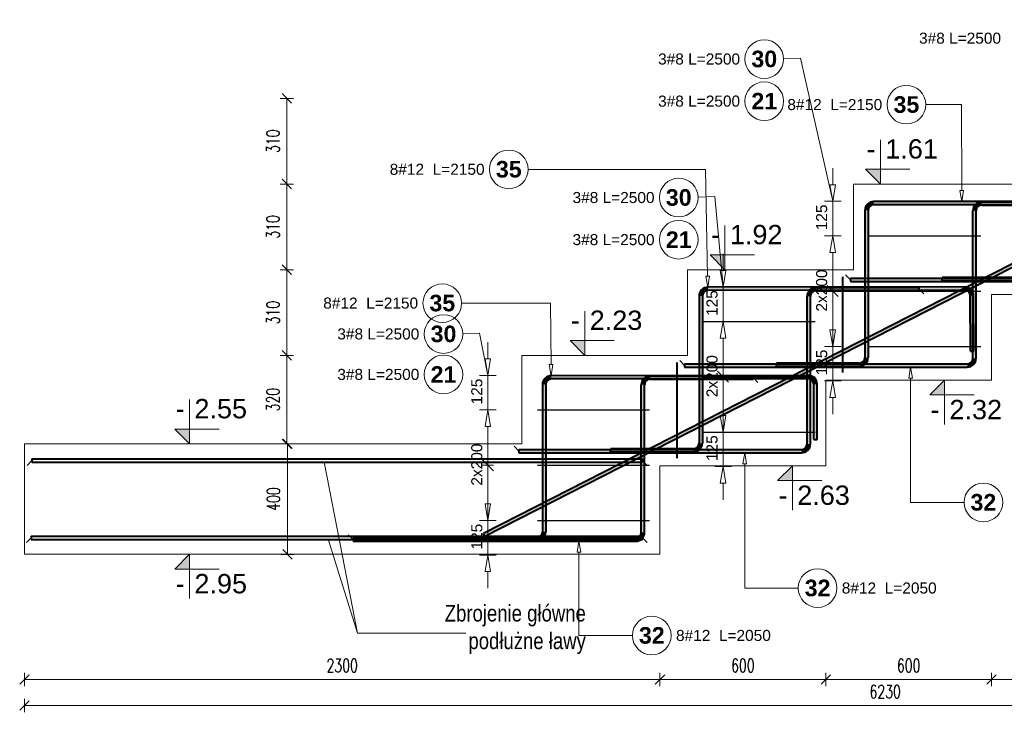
# Model space of a CAD drawing. Extents: x 40861 to 114399, y -71497 to -5875.
# Tile 24 of 45: x 85394 to 88957, y -31539 to -29033. Entities that reach past the tile are written whole.
import ezdxf
from ezdxf.enums import TextEntityAlignment as Align

# ---------------------------------------------------------------- set-up
doc = ezdxf.new("R2010")
doc.units = 0
doc.header["$LTSCALE"] = 10
doc.header["$MEASUREMENT"] = 0
for name, color, linetype, lineweight in [('P-Opis', 1, 'Continuous', 18), ('P-Opis fundamenty', 193, 'Continuous', 9), ('P-Wymiar', 254, 'Continuous', 9)]:
    doc.layers.add(name, color=color, linetype=linetype, lineweight=lineweight)
for name, color, linetype in [('RCAD_kształt pręta', 7, 'Continuous'), ('RCAD_opis kształtu pręta', 7, 'Continuous'), ('RCAD_opis rozkładu', 7, 'Continuous'), ('RCAD_rozkład pręta', 7, 'Continuous'), ('RCAD_symbole graficzne', 7, 'Continuous')]:
    doc.layers.add(name, color=color, linetype=linetype)
doc.styles.add('_Fd Opis', font='arial.ttf', dxfattribs={"width": 0.8})
doc.styles.add('ROMANS', font='romans.shx', dxfattribs={"width": 0.7})
doc.styles.add('style1', font='arial.ttf')
doc.styles.add('style3', font='arialbd.ttf')
doc.dimstyles.new('A25', dxfattribs={"dimscale": 27, "dimtxt": 1.75, "dimasz": 0.05, "dimexe": 0, "dimexo": 0, "dimgap": 1, "dimtad": 1, "dimdec": 4, "dimrnd": 1, "dimdsep": 46, "dimtxsty": 'ROMANS', "dimblk": '[[[[[[[[', "dimcen": 2, "dimdle": 2, "dimse1": 1, "dimse2": 1, "dimclrd": 256, "dimclrt": 1, "dimadec": 0, "dimazin": 0, "dimtfac": 1, "dimtdec": 4, "dimtix": 1, "dimtmove": 2, "dimatfit": 3, "dimldrblk": '[[[[[[[[', "dimfxl": 0, "dimtvp": 0.6, "dimtolj": 1, "dimlwd": -1, "dimarcsym": 0})

# ---------------------------------------------------------------- blocks, each defined once
blk = doc.blocks.new('[[[[[[[[')
at = {"layer": 'P-Wymiar'}
for p, q in [((-12.7, -12.7), (12.7, 12.7)), ((0, 0), (-4.6, 0)), ((0, 18), (0, -18))]:
    blk.add_line(p, q, dxfattribs=at)
blk = doc.blocks.new('*D588')
at = {"layer": 'Defpoints', "color": 0}
for p in [(88310.7, -30647.2), (87710.7, -30967.2), (88310.7, -31420)]:
    blk.add_point(p, dxfattribs=at)
at = {"layer": 'P-Wymiar', "transparency": 16777216}
blk.add_line((87712.1, -31420), (88309.4, -31420), dxfattribs=at)
at = {"layer": 'P-Wymiar', "transparency": 16777216, "xscale": 1.35, "yscale": 1.35, "zscale": 1.35, "rotation": 180}
blk.add_blockref('[[[[[[[[', (87710.7, -31420), dxfattribs=at)
at = {"layer": 'P-Wymiar', "transparency": 16777216, "xscale": 1.35, "yscale": 1.35, "zscale": 1.35}
blk.add_blockref('[[[[[[[[', (88310.7, -31420), dxfattribs=at)
at = {"layer": 'P-Wymiar', "color": 1, "transparency": 16777216, "insert": (88010.7, -31369.4), "char_height": 47.25, "attachment_point": 5, "style": 'ROMANS'}
blk.add_mtext('\\A1;600', dxfattribs=at)
blk = doc.blocks.new('*D589')
at = {"layer": 'Defpoints', "color": 0}
for p in [(88910.7, -30337.2), (88310.7, -30647.2), (88910.7, -31420)]:
    blk.add_point(p, dxfattribs=at)
at = {"layer": 'P-Wymiar', "transparency": 16777216}
blk.add_line((88312.1, -31420), (88909.4, -31420), dxfattribs=at)
at = {"layer": 'P-Wymiar', "transparency": 16777216, "xscale": 1.35, "yscale": 1.35, "zscale": 1.35, "rotation": 180}
blk.add_blockref('[[[[[[[[', (88310.7, -31420), dxfattribs=at)
at = {"layer": 'P-Wymiar', "transparency": 16777216, "xscale": 1.35, "yscale": 1.35, "zscale": 1.35}
blk.add_blockref('[[[[[[[[', (88910.7, -31420), dxfattribs=at)
at = {"layer": 'P-Wymiar', "color": 1, "transparency": 16777216, "insert": (88610.7, -31369.4), "char_height": 47.25, "attachment_point": 5, "style": 'ROMANS'}
blk.add_mtext('\\A1;600', dxfattribs=at)
blk = doc.blocks.new('*D590')
at = {"layer": 'Defpoints', "color": 0}
for p in [(89510.7, -30027.2), (88910.7, -30337.2), (89510.7, -31420)]:
    blk.add_point(p, dxfattribs=at)
at = {"layer": 'P-Wymiar', "transparency": 16777216}
blk.add_line((88912.1, -31420), (89509.4, -31420), dxfattribs=at)
at = {"layer": 'P-Wymiar', "transparency": 16777216, "xscale": 1.35, "yscale": 1.35, "zscale": 1.35, "rotation": 180}
blk.add_blockref('[[[[[[[[', (88910.7, -31420), dxfattribs=at)
at = {"layer": 'P-Wymiar', "transparency": 16777216, "xscale": 1.35, "yscale": 1.35, "zscale": 1.35}
blk.add_blockref('[[[[[[[[', (89510.7, -31420), dxfattribs=at)
at = {"layer": 'P-Wymiar', "color": 1, "transparency": 16777216, "insert": (89210.7, -31369.4), "char_height": 47.25, "attachment_point": 5, "style": 'ROMANS'}
blk.add_mtext('\\A1;600', dxfattribs=at)
blk = doc.blocks.new('*D594')
at = {"layer": 'Defpoints', "color": 0}
for p in [(85410.7, -30967.2), (87710.7, -30967.2), (85410.7, -31420)]:
    blk.add_point(p, dxfattribs=at)
at = {"layer": 'P-Wymiar', "transparency": 16777216}
blk.add_line((87709.4, -31420), (85412.1, -31420), dxfattribs=at)
at = {"layer": 'P-Wymiar', "transparency": 16777216, "xscale": 1.35, "yscale": 1.35, "zscale": 1.35, "rotation": 180}
blk.add_blockref('[[[[[[[[', (85410.7, -31420), dxfattribs=at)
at = {"layer": 'P-Wymiar', "transparency": 16777216, "xscale": 1.35, "yscale": 1.35, "zscale": 1.35}
blk.add_blockref('[[[[[[[[', (87710.7, -31420), dxfattribs=at)
at = {"layer": 'P-Wymiar', "color": 1, "transparency": 16777216, "insert": (86560.7, -31369.4), "char_height": 47.25, "attachment_point": 5, "style": 'ROMANS'}
blk.add_mtext('\\A1;2300', dxfattribs=at)
blk = doc.blocks.new('*D595')
at = {"layer": 'Defpoints', "color": 0}
for p in [(87962.2, -30647.2), (90100.1, -30647.2), (87962.2, -30967.2)]:
    blk.add_point(p, dxfattribs=at)
at = {"layer": 'P-Wymiar', "transparency": 16777216}
blk.add_line((90100.1, -30965.8), (90100.1, -30648.5), dxfattribs=at)
at = {"layer": 'P-Wymiar', "transparency": 16777216, "xscale": 1.35, "yscale": 1.35, "zscale": 1.35}
for p, rotation in [((90100.1, -30647.2), 90), ((90100.1, -30967.2), 270)]:
    blk.add_blockref('[[[[[[[[', p, dxfattribs=dict(at, rotation=rotation))
at = {"layer": 'P-Wymiar', "color": 1, "transparency": 16777216, "insert": (90049.5, -30807.2), "char_height": 47.25, "attachment_point": 5, "rotation": 90, "style": 'ROMANS'}
blk.add_mtext('\\A1;320', dxfattribs=at)
blk = doc.blocks.new('*D596')
at = {"layer": 'Defpoints', "color": 0}
for p in [(88628.9, -30337.2), (90100.1, -30337.2), (87962.2, -30647.2)]:
    blk.add_point(p, dxfattribs=at)
at = {"layer": 'P-Wymiar', "transparency": 16777216}
blk.add_line((90100.1, -30645.8), (90100.1, -30338.5), dxfattribs=at)
at = {"layer": 'P-Wymiar', "transparency": 16777216, "xscale": 1.35, "yscale": 1.35, "zscale": 1.35}
for p, rotation in [((90100.1, -30337.2), 90), ((90100.1, -30647.2), 270)]:
    blk.add_blockref('[[[[[[[[', p, dxfattribs=dict(at, rotation=rotation))
at = {"layer": 'P-Wymiar', "color": 1, "transparency": 16777216, "insert": (90049.5, -30492.2), "char_height": 47.25, "attachment_point": 5, "rotation": 90, "style": 'ROMANS'}
blk.add_mtext('\\A1;310', dxfattribs=at)
blk = doc.blocks.new('*D597')
at = {"layer": 'Defpoints', "color": 0}
for p in [(89228.9, -30027.2), (90100.1, -30027.2), (88628.9, -30337.2)]:
    blk.add_point(p, dxfattribs=at)
at = {"layer": 'P-Wymiar', "transparency": 16777216}
blk.add_line((90100.1, -30335.8), (90100.1, -30028.5), dxfattribs=at)
at = {"layer": 'P-Wymiar', "transparency": 16777216, "xscale": 1.35, "yscale": 1.35, "zscale": 1.35}
for p, rotation in [((90100.1, -30027.2), 90), ((90100.1, -30337.2), 270)]:
    blk.add_blockref('[[[[[[[[', p, dxfattribs=dict(at, rotation=rotation))
at = {"layer": 'P-Wymiar', "color": 1, "transparency": 16777216, "insert": (90049.5, -30182.2), "char_height": 47.25, "attachment_point": 5, "rotation": 90, "style": 'ROMANS'}
blk.add_mtext('\\A1;310', dxfattribs=at)
blk = doc.blocks.new('*D600')
at = {"layer": 'Defpoints', "color": 0}
for p in [(86360.6, -30247.2), (86717.7, -30247.2), (86717.7, -30567.2)]:
    blk.add_point(p, dxfattribs=at)
at = {"layer": 'P-Wymiar', "transparency": 16777216}
blk.add_line((86360.6, -30565.8), (86360.6, -30248.5), dxfattribs=at)
at = {"layer": 'P-Wymiar', "transparency": 16777216, "xscale": 1.35, "yscale": 1.35, "zscale": 1.35}
for p, rotation in [((86360.6, -30247.2), 90), ((86360.6, -30567.2), 270)]:
    blk.add_blockref('[[[[[[[[', p, dxfattribs=dict(at, rotation=rotation))
at = {"layer": 'P-Wymiar', "color": 1, "transparency": 16777216, "insert": (86310, -30407.2), "char_height": 47.25, "attachment_point": 5, "rotation": 90, "style": 'ROMANS'}
blk.add_mtext('\\A1;320', dxfattribs=at)
blk = doc.blocks.new('*D601')
at = {"layer": 'Defpoints', "color": 0}
for p in [(86360.6, -29937.2), (87317.7, -29937.2), (86717.7, -30247.2)]:
    blk.add_point(p, dxfattribs=at)
at = {"layer": 'P-Wymiar', "transparency": 16777216}
blk.add_line((86360.6, -30245.8), (86360.6, -29938.5), dxfattribs=at)
at = {"layer": 'P-Wymiar', "transparency": 16777216, "xscale": 1.35, "yscale": 1.35, "zscale": 1.35}
for p, rotation in [((86360.6, -29937.2), 90), ((86360.6, -30247.2), 270)]:
    blk.add_blockref('[[[[[[[[', p, dxfattribs=dict(at, rotation=rotation))
at = {"layer": 'P-Wymiar', "color": 1, "transparency": 16777216, "insert": (86310, -30092.2), "char_height": 47.25, "attachment_point": 5, "rotation": 90, "style": 'ROMANS'}
blk.add_mtext('\\A1;310', dxfattribs=at)
blk = doc.blocks.new('*D602')
at = {"layer": 'Defpoints', "color": 0}
for p in [(86360.6, -29627.2), (87917.7, -29627.2), (87317.7, -29937.2)]:
    blk.add_point(p, dxfattribs=at)
at = {"layer": 'P-Wymiar', "transparency": 16777216}
blk.add_line((86360.6, -29935.8), (86360.6, -29628.5), dxfattribs=at)
at = {"layer": 'P-Wymiar', "transparency": 16777216, "xscale": 1.35, "yscale": 1.35, "zscale": 1.35}
for p, rotation in [((86360.6, -29627.2), 90), ((86360.6, -29937.2), 270)]:
    blk.add_blockref('[[[[[[[[', p, dxfattribs=dict(at, rotation=rotation))
at = {"layer": 'P-Wymiar', "color": 1, "transparency": 16777216, "insert": (86310, -29782.2), "char_height": 47.25, "attachment_point": 5, "rotation": 90, "style": 'ROMANS'}
blk.add_mtext('\\A1;310', dxfattribs=at)
blk = doc.blocks.new('*D603')
at = {"layer": 'Defpoints', "color": 0}
for p in [(86360.6, -29317.2), (88517.7, -29317.2), (87917.7, -29627.2)]:
    blk.add_point(p, dxfattribs=at)
at = {"layer": 'P-Wymiar', "transparency": 16777216}
blk.add_line((86360.6, -29625.8), (86360.6, -29318.5), dxfattribs=at)
at = {"layer": 'P-Wymiar', "transparency": 16777216, "xscale": 1.35, "yscale": 1.35, "zscale": 1.35}
for p, rotation in [((86360.6, -29317.2), 90), ((86360.6, -29627.2), 270)]:
    blk.add_blockref('[[[[[[[[', p, dxfattribs=dict(at, rotation=rotation))
at = {"layer": 'P-Wymiar', "color": 1, "transparency": 16777216, "insert": (86310, -29472.2), "char_height": 47.25, "attachment_point": 5, "rotation": 90, "style": 'ROMANS'}
blk.add_mtext('\\A1;310', dxfattribs=at)
blk = doc.blocks.new('*D605')
at = {"layer": 'Defpoints', "color": 0}
for p in [(88410.7, -28845.2), (89010.7, -29138.8), (88410.7, -29448.8)]:
    blk.add_point(p, dxfattribs=at)
at = {"layer": 'P-Wymiar', "transparency": 16777216}
blk.add_line((89009.4, -28845.2), (88412.1, -28845.2), dxfattribs=at)
at = {"layer": 'P-Wymiar', "transparency": 16777216, "xscale": 1.35, "yscale": 1.35, "zscale": 1.35, "rotation": 180}
blk.add_blockref('[[[[[[[[', (88410.7, -28845.2), dxfattribs=at)
at = {"layer": 'P-Wymiar', "transparency": 16777216, "xscale": 1.35, "yscale": 1.35, "zscale": 1.35}
blk.add_blockref('[[[[[[[[', (89010.7, -28845.2), dxfattribs=at)
at = {"layer": 'P-Wymiar', "color": 1, "transparency": 16777216, "insert": (88710.7, -28794.6), "char_height": 47.25, "attachment_point": 5, "style": 'ROMANS'}
blk.add_mtext('\\A1;600', dxfattribs=at)
blk = doc.blocks.new('*D606')
at = {"layer": 'Defpoints', "color": 0}
for p in [(87810.7, -28845.2), (88410.7, -29448.8), (87810.7, -29758.8)]:
    blk.add_point(p, dxfattribs=at)
at = {"layer": 'P-Wymiar', "transparency": 16777216}
blk.add_line((88409.4, -28845.2), (87812.1, -28845.2), dxfattribs=at)
at = {"layer": 'P-Wymiar', "transparency": 16777216, "xscale": 1.35, "yscale": 1.35, "zscale": 1.35, "rotation": 180}
blk.add_blockref('[[[[[[[[', (87810.7, -28845.2), dxfattribs=at)
at = {"layer": 'P-Wymiar', "transparency": 16777216, "xscale": 1.35, "yscale": 1.35, "zscale": 1.35}
blk.add_blockref('[[[[[[[[', (88410.7, -28845.2), dxfattribs=at)
at = {"layer": 'P-Wymiar', "color": 1, "transparency": 16777216, "insert": (88110.7, -28794.6), "char_height": 47.25, "attachment_point": 5, "style": 'ROMANS'}
blk.add_mtext('\\A1;600', dxfattribs=at)
blk = doc.blocks.new('*D607')
at = {"layer": 'Defpoints', "color": 0}
for p in [(87210.7, -28845.2), (87810.7, -29758.8), (87210.7, -30068.8)]:
    blk.add_point(p, dxfattribs=at)
at = {"layer": 'P-Wymiar', "transparency": 16777216}
blk.add_line((87809.4, -28845.2), (87212.1, -28845.2), dxfattribs=at)
at = {"layer": 'P-Wymiar', "transparency": 16777216, "xscale": 1.35, "yscale": 1.35, "zscale": 1.35, "rotation": 180}
blk.add_blockref('[[[[[[[[', (87210.7, -28845.2), dxfattribs=at)
at = {"layer": 'P-Wymiar', "transparency": 16777216, "xscale": 1.35, "yscale": 1.35, "zscale": 1.35}
blk.add_blockref('[[[[[[[[', (87810.7, -28845.2), dxfattribs=at)
at = {"layer": 'P-Wymiar', "color": 1, "transparency": 16777216, "insert": (87510.7, -28794.6), "char_height": 47.25, "attachment_point": 5, "style": 'ROMANS'}
blk.add_mtext('\\A1;600', dxfattribs=at)
blk = doc.blocks.new('*D608')
at = {"layer": 'Defpoints', "color": 0}
for p in [(85410.7, -28845.2), (87210.7, -30068.8), (85410.7, -30388.8)]:
    blk.add_point(p, dxfattribs=at)
at = {"layer": 'P-Wymiar', "transparency": 16777216}
blk.add_line((87209.4, -28845.2), (85412.1, -28845.2), dxfattribs=at)
at = {"layer": 'P-Wymiar', "transparency": 16777216, "xscale": 1.35, "yscale": 1.35, "zscale": 1.35, "rotation": 180}
blk.add_blockref('[[[[[[[[', (85410.7, -28845.2), dxfattribs=at)
at = {"layer": 'P-Wymiar', "transparency": 16777216, "xscale": 1.35, "yscale": 1.35, "zscale": 1.35}
blk.add_blockref('[[[[[[[[', (87210.7, -28845.2), dxfattribs=at)
at = {"layer": 'P-Wymiar', "color": 1, "transparency": 16777216, "insert": (86310.7, -28794.6), "char_height": 47.25, "attachment_point": 5, "style": 'ROMANS'}
blk.add_mtext('\\A1;1800', dxfattribs=at)
blk = doc.blocks.new('*D609')
at = {"layer": 'Defpoints', "color": 0}
for p in [(91640.7, -29717.2), (85410.7, -30967.2), (91640.7, -31514.5)]:
    blk.add_point(p, dxfattribs=at)
at = {"layer": 'P-Wymiar', "transparency": 16777216}
blk.add_line((85412.1, -31514.5), (91639.4, -31514.5), dxfattribs=at)
at = {"layer": 'P-Wymiar', "transparency": 16777216, "xscale": 1.35, "yscale": 1.35, "zscale": 1.35, "rotation": 180}
blk.add_blockref('[[[[[[[[', (85410.7, -31514.5), dxfattribs=at)
at = {"layer": 'P-Wymiar', "transparency": 16777216, "xscale": 1.35, "yscale": 1.35, "zscale": 1.35}
blk.add_blockref('[[[[[[[[', (91640.7, -31514.5), dxfattribs=at)
at = {"layer": 'P-Wymiar', "color": 1, "transparency": 16777216, "insert": (88525.7, -31463.9), "char_height": 47.25, "attachment_point": 5, "style": 'ROMANS'}
blk.add_mtext('\\A1;6230', dxfattribs=at)
blk = doc.blocks.new('*D610')
at = {"layer": 'Defpoints', "color": 0}
for p in [(86111.9, -30567.2), (86111.9, -30967.2), (86362.5, -30967.2)]:
    blk.add_point(p, dxfattribs=at)
at = {"layer": 'P-Wymiar', "transparency": 16777216}
blk.add_line((86362.5, -30568.5), (86362.5, -30965.8), dxfattribs=at)
at = {"layer": 'P-Wymiar', "transparency": 16777216, "xscale": 1.35, "yscale": 1.35, "zscale": 1.35}
for p, rotation in [((86362.5, -30567.2), 90), ((86362.5, -30967.2), 270)]:
    blk.add_blockref('[[[[[[[[', p, dxfattribs=dict(at, rotation=rotation))
at = {"layer": 'P-Wymiar', "color": 1, "transparency": 16777216, "insert": (86311.9, -30767.2), "char_height": 47.25, "attachment_point": 5, "rotation": 90, "style": 'ROMANS'}
blk.add_mtext('\\A1;400', dxfattribs=at)

msp = doc.modelspace()

# ---------------------------------------------------------------- hatches: boundary and pattern name
at = {"layer": 'RCAD_kształt pręta', "lineweight": 40, "true_color": 0x919191}
for points in [[(89991.78214, -29402.4687), (89997.23331, -29413.1591), (87077.08643, -30902.17829), (87071.63526, -30891.48789)], [(89413.70682, -29689.74217), (89413.71917, -29701.74216), (88483.98138, -29702.69962), (88483.96903, -29690.69963)], [(88874.93651, -29703.61029), (88874.93651, -29691.61029), (89247.76818, -29691.61029), (89247.76818, -29703.61029)], [(88452.00198, -29722.69961), (88464.00198, -29722.69961), (88464.00198, -30255.17821), (88452.00198, -30255.17821)], [(88854.93651, -30257.68557), (88842.93651, -30257.68557), (88842.93651, -29723.61029), (88854.93651, -29723.61029)], [(89032.00198, -29965.17821), (89032.00198, -29977.17821), (88732.00198, -29977.17821), (88732.00198, -29965.17821)], [(88813.70682, -29999.74217), (88813.71917, -30011.74216), (87883.98138, -30012.69962), (87883.96903, -30000.69963)], [(88274.93651, -30013.61029), (88274.93651, -30001.61029), (88647.76818, -30001.61029), (88647.76818, -30013.61029)], [(88400.02846, -29979.68557), (88400.02846, -29967.68557), (89422.93651, -29967.68557), (89422.93651, -29979.68557)], [(87852.00198, -30032.69961), (87864.00198, -30032.69961), (87864.00198, -30565.17821), (87852.00198, -30565.17821)], [(88254.93651, -30567.68557), (88242.93651, -30567.68557), (88242.93651, -30033.61029), (88254.93651, -30033.61029)], [(88845.94572, -30231.70909), (88833.94572, -30231.72145), (88833.73976, -30031.72155), (88845.73975, -30031.70919)], [(87800.02846, -30289.68557), (87800.02846, -30277.68557), (88822.93651, -30277.68557), (88822.93651, -30289.68557)], [(88432.00198, -30275.17821), (88432.00198, -30287.17821), (88132.00198, -30287.17821), (88132.00198, -30275.17821)], [(88247.03783, -30319.74217), (88247.05019, -30331.74216), (87317.3124, -30332.69962), (87317.30004, -30320.69963)], [(87674.93651, -30333.61029), (87674.93651, -30321.61029), (88047.76818, -30321.61029), (88047.76818, -30333.61029)], [(87285.333, -30352.69961), (87297.333, -30352.69961), (87297.333, -30885.17821), (87285.333, -30885.17821)], [(87654.93651, -30887.68557), (87642.93651, -30887.68557), (87642.93651, -30353.61029), (87654.93651, -30353.61029)], [(88279.27673, -30551.70909), (88267.27674, -30551.72145), (88267.07078, -30351.72155), (88279.07077, -30351.70919)], [(87200.02846, -30599.68557), (87200.02846, -30587.68557), (88222.93651, -30587.68557), (88222.93651, -30599.68557)], [(87832.00198, -30585.17821), (87832.00198, -30597.17821), (87532.00198, -30597.17821), (87532.00198, -30585.17821)], [(86600.02846, -30919.68557), (86600.02846, -30907.68557), (87622.93651, -30907.68557), (87622.93651, -30919.68557)], [(87265.333, -30905.17821), (87265.333, -30917.17821), (86965.333, -30917.17821), (86965.333, -30905.17821)]]:
    msp.add_hatch(color=252, dxfattribs=at).paths.add_polyline_path(points, flags=0)
h = msp.add_hatch(color=252, dxfattribs=at)
edge = h.paths.add_edge_path(flags=0)
edge.add_line((88483.96903, -29690.69963), (88483.98138, -29702.69962))
edge.add_arc((88484.00198, -29722.69961), 20, -269.94099559, -180)
edge.add_line((88464.00198, -29722.69961), (88452.00198, -29722.69961))
edge.add_arc((88484.00198, -29722.69961), 32, 90.05900441, 180, ccw=False)
h = msp.add_hatch(color=252, dxfattribs=at)
edge = h.paths.add_edge_path(flags=0)
edge.add_line((88874.93651, -29691.61029), (88874.93651, -29703.61029))
edge.add_arc((88874.93651, -29723.61029), 20, 89.99999995, 180)
edge.add_line((88854.93651, -29723.61029), (88842.93651, -29723.61029))
edge.add_arc((88874.93651, -29723.61029), 32, 449.99999995, 540, ccw=False)
h = msp.add_hatch(color=252, dxfattribs=at)
edge = h.paths.add_edge_path(flags=0)
edge.add_line((87883.96903, -30000.69963), (87883.98138, -30012.69962))
edge.add_arc((87884.00198, -30032.69961), 20, -269.94099559, -180)
edge.add_line((87864.00198, -30032.69961), (87852.00198, -30032.69961))
edge.add_arc((87884.00198, -30032.69961), 32, 90.05900441, 180, ccw=False)
h = msp.add_hatch(color=252, dxfattribs=at)
edge = h.paths.add_edge_path(flags=0)
edge.add_line((88274.93651, -30001.61029), (88274.93651, -30013.61029))
edge.add_arc((88274.93651, -30033.61029), 20, 89.99999995, 180)
edge.add_line((88254.93651, -30033.61029), (88242.93651, -30033.61029))
edge.add_arc((88274.93651, -30033.61029), 32, 449.99999995, 540, ccw=False)
h = msp.add_hatch(color=252, dxfattribs=at)
edge = h.paths.add_edge_path(flags=0)
edge.add_line((88845.73975, -30031.70919), (88833.73976, -30031.72155))
edge.add_arc((88813.73977, -30031.74215), 20, 0.05900441, 90.05900441)
edge.add_line((88813.71917, -30011.74216), (88813.70682, -29999.74217))
edge.add_arc((88813.73977, -30031.74215), 32, 360.05900441, 450.05900441, ccw=False)
h = msp.add_hatch(color=252, dxfattribs=at)
edge = h.paths.add_edge_path(flags=0)
edge.add_line((88432.00198, -30287.17821), (88432.00198, -30275.17821))
edge.add_arc((88432.00198, -30255.17821), 20, -90, 0)
edge.add_line((88452.00198, -30255.17821), (88464.00198, -30255.17821))
edge.add_arc((88432.00198, -30255.17821), 32, 270, 360, ccw=False)
h = msp.add_hatch(color=252, dxfattribs=at)
edge = h.paths.add_edge_path(flags=0)
edge.add_line((88822.93651, -30289.68557), (88822.93651, -30277.68557))
edge.add_arc((88822.93651, -30257.68557), 20, -90, 0)
edge.add_line((88842.93651, -30257.68557), (88854.93651, -30257.68557))
edge.add_arc((88822.93651, -30257.68557), 32, 270, 360, ccw=False)
h = msp.add_hatch(color=252, dxfattribs=at)
edge = h.paths.add_edge_path(flags=0)
edge.add_line((87317.30004, -30320.69963), (87317.3124, -30332.69962))
edge.add_arc((87317.333, -30352.69961), 20, -269.94099559, -180)
edge.add_line((87297.333, -30352.69961), (87285.333, -30352.69961))
edge.add_arc((87317.333, -30352.69961), 32, 90.05900441, 180, ccw=False)
h = msp.add_hatch(color=252, dxfattribs=at)
edge = h.paths.add_edge_path(flags=0)
edge.add_line((87674.93651, -30321.61029), (87674.93651, -30333.61029))
edge.add_arc((87674.93651, -30353.61029), 20, 89.99999995, 180)
edge.add_line((87654.93651, -30353.61029), (87642.93651, -30353.61029))
edge.add_arc((87674.93651, -30353.61029), 32, 449.99999995, 540, ccw=False)
h = msp.add_hatch(color=252, dxfattribs=at)
edge = h.paths.add_edge_path(flags=0)
edge.add_line((88279.07077, -30351.70919), (88267.07078, -30351.72155))
edge.add_arc((88247.07079, -30351.74215), 20, 0.05900441, 90.05900441)
edge.add_line((88247.05019, -30331.74216), (88247.03783, -30319.74217))
edge.add_arc((88247.07079, -30351.74215), 32, 360.05900441, 450.05900441, ccw=False)
h = msp.add_hatch(color=252, dxfattribs=at)
edge = h.paths.add_edge_path(flags=0)
edge.add_line((87832.00198, -30597.17821), (87832.00198, -30585.17821))
edge.add_arc((87832.00198, -30565.17821), 20, -90, 0)
edge.add_line((87852.00198, -30565.17821), (87864.00198, -30565.17821))
edge.add_arc((87832.00198, -30565.17821), 32, 270, 360, ccw=False)
h = msp.add_hatch(color=252, dxfattribs=at)
edge = h.paths.add_edge_path(flags=0)
edge.add_line((88222.93651, -30599.68557), (88222.93651, -30587.68557))
edge.add_arc((88222.93651, -30567.68557), 20, -90, 0)
edge.add_line((88242.93651, -30567.68557), (88254.93651, -30567.68557))
edge.add_arc((88222.93651, -30567.68557), 32, 270, 360, ccw=False)
h = msp.add_hatch(color=252, dxfattribs=at)
edge = h.paths.add_edge_path(flags=0)
edge.add_line((87265.333, -30917.17821), (87265.333, -30905.17821))
edge.add_arc((87265.333, -30885.17821), 20, -90, 0)
edge.add_line((87285.333, -30885.17821), (87297.333, -30885.17821))
edge.add_arc((87265.333, -30885.17821), 32, 270, 360, ccw=False)
h = msp.add_hatch(color=252, dxfattribs=at)
edge = h.paths.add_edge_path(flags=0)
edge.add_line((87622.93651, -30919.68557), (87622.93651, -30907.68557))
edge.add_arc((87622.93651, -30887.68557), 20, -90, 0)
edge.add_line((87642.93651, -30887.68557), (87654.93651, -30887.68557))
edge.add_arc((87622.93651, -30887.68557), 32, 270, 360, ccw=False)
at = {"layer": 'RCAD_symbole graficzne', "lineweight": 40}
for points in [[(88454.88157, -29573.84487), (88508.2149, -29627.17821), (88508.2149, -29573.84487)], [(87892.65075, -29883.84487), (87945.98408, -29937.17821), (87945.98408, -29883.84487)], [(87385.37634, -30193.84488), (87438.70967, -30247.17821), (87438.70967, -30193.84488)], [(88687.14532, -30390.51154), (88740.47865, -30337.17821), (88740.47865, -30390.51154)], [(85954.91727, -30513.84487), (86008.2506, -30567.17821), (86008.2506, -30513.84487)], [(88136.33671, -30700.51154), (88189.67005, -30647.17821), (88189.67005, -30700.51154)], [(85954.91727, -31020.51154), (86008.2506, -30967.17821), (86008.2506, -31020.51154)]]:
    msp.add_hatch(color=1, dxfattribs=at).paths.add_polyline_path(points, flags=0)

# ---------------------------------------------------------------- linework, layer by layer
at = {"lineweight": 40}
for points in [[(88371.32952, -29963.29334), (88371.32952, -30309.39395)], [(87771.32952, -30273.29334), (87771.32952, -30619.39395)]]:
    msp.add_lwpolyline(points, dxfattribs=at)
at = {"layer": 'P-Opis', "lineweight": 13}
msp.add_lwpolyline([(87008.38713, -31252.81056), (86615.68466, -31252.81056), (86495.75581, -30633.87542), (86615.68466, -31252.81056), (86511.24653, -30915.61187)], dxfattribs=at)
at = {"layer": 'P-Opis fundamenty', "color": 2}
msp.add_lwpolyline([(85410.74836, -30567.17821), (87210.74836, -30567.17821), (87210.74836, -30247.17821), (87810.74836, -30247.17821), (87810.74836, -29937.17821), (88410.74836, -29937.17821), (88410.74836, -29627.17821), (89010.74836, -29627.17821), (89010.74836, -29317.17821), (91392.06341, -29317.17821)], dxfattribs=at)
at = {"layer": 'P-Opis fundamenty', "color": 1}
msp.add_lwpolyline([(85410.74836, -30567.17821), (85410.74836, -30967.17821), (87710.74836, -30967.17821), (87710.74836, -30647.17821), (88310.74836, -30647.17821), (88310.74836, -30337.17821), (88910.74836, -30337.17821), (88910.74836, -30027.17821), (89510.74836, -30027.17821), (89510.74836, -29717.17821), (91640.74836, -29717.17821)], dxfattribs=at)
at = {"layer": 'RCAD_kształt pręta', "color": 4, "lineweight": 40}
for p, q in [((89991.78214, -29402.4687), (87071.63526, -30891.48789)), ((89997.23331, -29413.1591), (87077.08643, -30902.17829)), ((89413.70682, -29689.74217), (88483.96903, -29690.69963)), ((89413.71917, -29701.74216), (88483.98138, -29702.69962)), ((88874.93651, -29691.61029), (89247.76818, -29691.61029)), ((88874.93651, -29703.61029), (89247.76818, -29703.61029)), ((88452.00198, -29722.69961), (88452.00198, -30255.17821)), ((88464.00198, -29722.69961), (88464.00198, -30255.17821)), ((88842.93651, -30257.68557), (88842.93651, -29723.61029)), ((88854.93651, -30257.68557), (88854.93651, -29723.61029)), ((89032.00198, -29965.17821), (88732.00198, -29965.17821)), ((88732.00198, -29977.17821), (88732.00198, -29965.17821)), ((88813.70682, -29999.74217), (87883.96903, -30000.69963)), ((88274.93651, -30001.61029), (88647.76818, -30001.61029)), ((88400.02846, -29967.68557), (89422.93651, -29967.68557)), ((88400.02846, -29967.68557), (88400.02846, -29979.68557)), ((88400.02846, -29979.68557), (89422.93651, -29979.68557)), ((88647.76818, -30001.61029), (88647.76818, -30013.61029)), ((89032.00198, -29977.17821), (88732.00198, -29977.17821)), ((87852.00198, -30032.69961), (87852.00198, -30565.17821)), ((87864.00198, -30032.69961), (87864.00198, -30565.17821)), ((88813.71917, -30011.74216), (87883.98138, -30012.69962)), ((88242.93651, -30567.68557), (88242.93651, -30033.61029)), ((88254.93651, -30567.68557), (88254.93651, -30033.61029)), ((88274.93651, -30013.61029), (88647.76818, -30013.61029)), ((88833.94572, -30231.72145), (88833.73976, -30031.72155)), ((88845.94572, -30231.70909), (88845.73975, -30031.70919)), ((88833.94572, -30231.72145), (88845.94572, -30231.70909)), ((87800.02846, -30277.68557), (88822.93651, -30277.68557)), ((87800.02846, -30277.68557), (87800.02846, -30289.68557)), ((88432.00198, -30275.17821), (88132.00198, -30275.17821)), ((88132.00198, -30287.17821), (88132.00198, -30275.17821)), ((88432.00198, -30287.17821), (88132.00198, -30287.17821)), ((88247.03783, -30319.74217), (87317.30004, -30320.69963)), ((87674.93651, -30321.61029), (88047.76818, -30321.61029)), ((87800.02846, -30289.68557), (88822.93651, -30289.68557)), ((88047.76818, -30321.61029), (88047.76818, -30333.61029)), ((87285.333, -30352.69961), (87285.333, -30885.17821)), ((87297.333, -30352.69961), (87297.333, -30885.17821)), ((88247.05019, -30331.74216), (87317.3124, -30332.69962)), ((87642.93651, -30887.68557), (87642.93651, -30353.61029)), ((87654.93651, -30887.68557), (87654.93651, -30353.61029)), ((87674.93651, -30333.61029), (88047.76818, -30333.61029)), ((88267.27674, -30551.72145), (88267.07078, -30351.72155)), ((88279.27673, -30551.70909), (88279.07077, -30351.70919)), ((88267.27674, -30551.72145), (88279.27673, -30551.70909)), ((87200.02846, -30587.68557), (88222.93651, -30587.68557)), ((87200.02846, -30587.68557), (87200.02846, -30599.68557)), ((87200.02846, -30599.68557), (88222.93651, -30599.68557)), ((87832.00198, -30585.17821), (87532.00198, -30585.17821)), ((87532.00198, -30597.17821), (87532.00198, -30585.17821)), ((87832.00198, -30597.17821), (87532.00198, -30597.17821)), ((85438.06728, -30621.87542), (87647.04089, -30621.87542)), ((85438.06728, -30621.87542), (85438.06728, -30633.87542)), ((85438.06728, -30633.87542), (87647.04089, -30633.87542)), ((87647.04089, -30621.87542), (87647.04089, -30633.87542)), ((87077.08643, -30902.17829), (87071.63526, -30891.48789)), ((85435.30852, -30900.9283), (87647.04089, -30900.9283)), ((85435.30852, -30900.9283), (85435.30852, -30912.9283)), ((85435.30852, -30900.9283), (87647.04089, -30900.9283)), ((85435.30852, -30900.9283), (85435.30852, -30912.9283)), ((85435.30852, -30912.9283), (87647.04089, -30912.9283)), ((85435.30852, -30912.9283), (87647.04089, -30912.9283)), ((86600.02846, -30907.68557), (87622.93651, -30907.68557)), ((86600.02846, -30907.68557), (86600.02846, -30919.68557)), ((86600.02846, -30919.68557), (87622.93651, -30919.68557)), ((87265.333, -30905.17821), (86965.333, -30905.17821)), ((86965.333, -30917.17821), (86965.333, -30905.17821)), ((87265.333, -30917.17821), (86965.333, -30917.17821)), ((87647.04089, -30900.9283), (87647.04089, -30912.9283)), ((87647.04089, -30900.9283), (87647.04089, -30912.9283))]:
    msp.add_line(p, q, dxfattribs=at)
at = {"layer": 'RCAD_kształt pręta', "color": 2, "lineweight": 5}
for p, q in [((88400.02846, -29973.68557), (88382.52846, -29956.18557)), ((88647.76818, -30007.61029), (88665.26818, -30025.11029)), ((87800.02846, -30283.68557), (87782.52846, -30266.18557)), ((88047.76818, -30327.61029), (88065.26818, -30345.11029)), ((87200.02846, -30593.68557), (87182.52846, -30576.18557)), ((85438.06728, -30627.87542), (85420.56728, -30645.37542)), ((87647.04089, -30627.87542), (87664.54089, -30645.37542)), ((85435.30852, -30906.9283), (85417.80852, -30924.4283)), ((85435.30852, -30906.9283), (85417.80852, -30924.4283)), ((86600.02846, -30913.68557), (86582.52846, -30896.18557)), ((87074.36084, -30896.83309), (87066.72029, -30920.37289)), ((87647.04089, -30906.9283), (87664.54089, -30924.4283)), ((87647.04089, -30906.9283), (87664.54089, -30924.4283))]:
    msp.add_line(p, q, dxfattribs=at)
at = {"layer": 'RCAD_kształt pręta', "color": 4, "lineweight": 40}
for centre, radius, start, end in [((88484.00198, -29722.69961), 32, 90.05900441, 180), ((88484.00198, -29722.69961), 20, 90.05900441, 180), ((88874.93651, -29723.61029), 32, 89.99999995, 180), ((88874.93651, -29723.61029), 20, 89.99999995, 180), ((87884.00198, -30032.69961), 32, 90.05900441, 180), ((88274.93651, -30033.61029), 32, 89.99999995, 180), ((88813.73977, -30031.74215), 32, 0.05900441, 90.05900441), ((87884.00198, -30032.69961), 20, 90.05900441, 180), ((88274.93651, -30033.61029), 20, 89.99999995, 180), ((88813.73977, -30031.74215), 20, 0.05900441, 90.05900441), ((88432.00198, -30255.17821), 20, 270, 0), ((88432.00198, -30255.17821), 32, 270, 0), ((88822.93651, -30257.68557), 20, 270, 360), ((88822.93651, -30257.68557), 32, 270, 0), ((87317.333, -30352.69961), 32, 90.05900441, 180), ((87674.93651, -30353.61029), 32, 89.99999995, 180), ((88247.07079, -30351.74215), 32, 0.05900441, 90.05900441), ((87317.333, -30352.69961), 20, 90.05900441, 180), ((87674.93651, -30353.61029), 20, 89.99999995, 180), ((88247.07079, -30351.74215), 20, 0.05900441, 90.05900441), ((87832.00198, -30565.17821), 20, 270, 0), ((87832.00198, -30565.17821), 32, 270, 0), ((88222.93651, -30567.68557), 20, 270, 360), ((88222.93651, -30567.68557), 32, 270, 0), ((87265.333, -30885.17821), 20, 270, 0), ((87265.333, -30885.17821), 32, 270, 0), ((87622.93651, -30887.68557), 20, 270, 360), ((87622.93651, -30887.68557), 32, 270, 0)]:
    msp.add_arc(centre, radius, start, end, dxfattribs=at)
at = {"layer": 'RCAD_opis kształtu pręta', "color": 8, "lineweight": 0}
for p, q in [((88802.3401, -29339.88296), (88672.50913, -29339.88296)), ((88802.3401, -29339.88296), (88802.65985, -29650.37141)), ((87875.88665, -29574.10498), (87233.55474, -29574.10498)), ((87875.88665, -29574.10498), (87882.72806, -29960.71088)), ((88809.32651, -29650.36455), (88795.99318, -29650.37828)), ((88802.70104, -29690.37139), (88795.99318, -29650.37828)), ((88809.32651, -29650.36455), (88802.70104, -29690.37139)), ((87889.39368, -29960.59293), (87876.06244, -29960.82884)), ((87883.43579, -30000.70462), (87876.06244, -29960.82884)), ((87889.39368, -29960.59293), (87883.43579, -30000.70462)), ((87314.24103, -30058.28495), (86992.98712, -30058.28495)), ((87314.24103, -30058.28495), (87316.57689, -30280.70358)), ((87323.24319, -30280.63357), (87309.91059, -30280.77359)), ((87316.99695, -30320.70138), (87309.91059, -30280.77359)), ((87323.24319, -30280.63357), (87316.99695, -30320.70138)), ((88610.83071, -30329.68557), (88617.49738, -30289.68557)), ((88617.49738, -30289.68557), (88624.16404, -30329.68557)), ((88610.83071, -30329.68557), (88624.16404, -30329.68557)), ((88617.49738, -30779.30981), (88617.49738, -30329.68557)), ((88010.83071, -30639.68557), (88017.49738, -30599.68557)), ((88017.49738, -30599.68557), (88024.16404, -30639.68557)), ((88010.83071, -30639.68557), (88024.16404, -30639.68557)), ((88017.49738, -31089.30981), (88017.49738, -30639.68557)), ((88617.49738, -30779.30981), (88811.05779, -30779.30981)), ((87410.83071, -30959.68557), (87417.49738, -30919.68557)), ((87417.49738, -30919.68557), (87424.16404, -30959.68557)), ((87410.83071, -30959.68557), (87424.16404, -30959.68557)), ((87417.49738, -31260.93752), (87417.49738, -30959.68557)), ((88017.49738, -31089.30981), (88211.05779, -31089.30981)), ((87417.49738, -31260.93752), (87611.05779, -31260.93752))]:
    msp.add_line(p, q, dxfattribs=at)
for centre in [(88602.50913, -29339.88296), (87163.55474, -29574.10498), (86922.98712, -30058.28495), (88881.05779, -30779.30981), (88281.05779, -31089.30981), (87681.05779, -31260.93752)]:
    msp.add_circle(centre, 70, dxfattribs=at)
at = {"layer": 'RCAD_opis rozkładu', "color": 8, "lineweight": 0}
for p, q in [((88218.65484, -29171.58861), (88158.07432, -29173.20192)), ((88218.65484, -29171.58861), (88335.8683, -29689.65775)), ((88335.8683, -29569.65775), (88335.8683, -29629.65775)), ((88335.8683, -29689.65775), (88325.8683, -29629.65775)), ((88345.8683, -29629.65775), (88325.8683, -29629.65775)), ((88345.8683, -29629.65775), (88335.8683, -29689.65775)), ((87909.07525, -29672.78015), (87848.49473, -29674.39347)), ((87909.07525, -29672.78015), (87939.04736, -29999.65775)), ((88365.8683, -29689.65775), (88305.8683, -29689.65775)), ((88335.8683, -29814.65775), (88335.8683, -29689.65775)), ((88305.8683, -29814.65775), (88365.8683, -29814.65775)), ((88325.8683, -29874.65775), (88335.8683, -29814.65775)), ((88335.8683, -29814.65775), (88345.8683, -29874.65775)), ((87939.04736, -29879.65775), (87939.04736, -29939.65775)), ((88325.8683, -29874.65775), (88345.8683, -29874.65775)), ((88335.8683, -30014.65775), (88335.8683, -29874.65775)), ((87939.04736, -29999.65775), (87929.04736, -29939.65775)), ((87949.04736, -29939.65775), (87929.04736, -29939.65775)), ((87949.04736, -29939.65775), (87939.04736, -29999.65775)), ((87969.04736, -29999.65775), (87909.04736, -29999.65775)), ((87939.04736, -30124.65775), (87939.04736, -29999.65775)), ((88355.8683, -30034.65775), (88315.8683, -29994.65775)), ((88315.8683, -30014.65775), (88355.8683, -30014.65775)), ((88335.8683, -30214.65775), (88335.8683, -30014.65775)), ((88335.8683, -30014.65775), (88335.8683, -30154.65775)), ((87969.04736, -30124.65775), (87909.04736, -30124.65775)), ((87929.04736, -30184.65775), (87939.04736, -30124.65775)), ((87939.04736, -30124.65775), (87949.04736, -30184.65775)), ((87057.85397, -30166.45037), (86997.27345, -30168.06368)), ((87057.85397, -30166.45037), (87087.82608, -30319.65775)), ((88335.8683, -30214.65775), (88325.8683, -30154.65775)), ((88345.8683, -30154.65775), (88325.8683, -30154.65775)), ((88345.8683, -30154.65775), (88335.8683, -30214.65775)), ((87087.82608, -30199.65775), (87087.82608, -30259.65775)), ((87929.04736, -30184.65775), (87949.04736, -30184.65775)), ((87939.04736, -30324.65775), (87939.04736, -30184.65775)), ((88305.8683, -30214.65775), (88365.8683, -30214.65775)), ((88335.8683, -30214.65775), (88335.8683, -30339.65775)), ((87087.82608, -30319.65775), (87077.82608, -30259.65775)), ((87097.82608, -30259.65775), (87077.82608, -30259.65775)), ((87097.82608, -30259.65775), (87087.82608, -30319.65775)), ((87117.82608, -30319.65775), (87057.82608, -30319.65775)), ((87087.82608, -30444.65775), (87087.82608, -30319.65775)), ((87959.04736, -30344.65775), (87919.04736, -30304.65775)), ((87959.04736, -30324.65775), (87919.04736, -30324.65775)), ((87939.04736, -30524.65775), (87939.04736, -30324.65775)), ((87939.04736, -30324.65775), (87939.04736, -30464.65775)), ((88365.8683, -30339.65775), (88305.8683, -30339.65775)), ((88325.8683, -30399.65775), (88335.8683, -30339.65775)), ((88335.8683, -30339.65775), (88345.8683, -30399.65775)), ((88325.8683, -30399.65775), (88345.8683, -30399.65775)), ((88335.8683, -30459.65775), (88335.8683, -30399.65775)), ((87057.82608, -30444.65775), (87117.82608, -30444.65775)), ((87077.82608, -30504.65775), (87087.82608, -30444.65775)), ((87087.82608, -30444.65775), (87097.82608, -30504.65775)), ((87939.04736, -30524.65775), (87929.04736, -30464.65775)), ((87949.04736, -30464.65775), (87929.04736, -30464.65775)), ((87949.04736, -30464.65775), (87939.04736, -30524.65775)), ((87077.82608, -30504.65775), (87097.82608, -30504.65775)), ((87087.82608, -30644.65775), (87087.82608, -30504.65775)), ((87969.04736, -30524.65775), (87909.04736, -30524.65775)), ((87939.04736, -30524.65775), (87939.04736, -30649.65775)), ((87107.82608, -30664.65775), (87067.82608, -30624.65775)), ((87067.82608, -30644.65775), (87107.82608, -30644.65775)), ((87087.82608, -30844.65775), (87087.82608, -30644.65775)), ((87087.82608, -30644.65775), (87087.82608, -30784.65775)), ((87969.04736, -30649.65775), (87909.04736, -30649.65775)), ((87929.04736, -30709.65775), (87939.04736, -30649.65775)), ((87939.04736, -30649.65775), (87949.04736, -30709.65775)), ((87929.04736, -30709.65775), (87949.04736, -30709.65775)), ((87939.04736, -30769.65775), (87939.04736, -30709.65775)), ((87087.82608, -30844.65775), (87077.82608, -30784.65775)), ((87097.82608, -30784.65775), (87077.82608, -30784.65775)), ((87097.82608, -30784.65775), (87087.82608, -30844.65775)), ((87057.82608, -30844.65775), (87117.82608, -30844.65775)), ((87087.82608, -30844.65775), (87087.82608, -30969.65775)), ((87117.82608, -30969.65775), (87057.82608, -30969.65775)), ((87077.82608, -31029.65775), (87087.82608, -30969.65775)), ((87087.82608, -30969.65775), (87097.82608, -31029.65775)), ((87077.82608, -31029.65775), (87097.82608, -31029.65775)), ((87087.82608, -31089.65775), (87087.82608, -31029.65775))]:
    msp.add_line(p, q, dxfattribs=at)
for centre in [(88088.09913, -29175.06543), (88088.09913, -29327.41982), (87778.51954, -29676.25697), (87778.51954, -29828.61136), (86927.29826, -30169.92719), (86927.29826, -30316.3809)]:
    msp.add_circle(centre, 70, dxfattribs=at)
at = {"layer": 'RCAD_rozkład pręta', "color": 7, "linetype": 'ByBlock', "lineweight": 30}
for p, q in [((88467.75686, -29814.65775), (88872.30017, -29814.65775)), ((88467.75686, -30014.65775), (88872.30017, -30014.65775)), ((87867.75686, -30124.65775), (88272.30017, -30124.65775)), ((88467.75686, -30214.65775), (88872.30017, -30214.65775)), ((87867.75686, -30324.65775), (88272.30017, -30324.65775)), ((87267.75686, -30444.65775), (87672.30017, -30444.65775)), ((87867.75686, -30524.65775), (88272.30017, -30524.65775)), ((87267.75686, -30644.65775), (87672.30017, -30644.65775)), ((87267.75686, -30844.65775), (87672.30017, -30844.65775))]:
    msp.add_line(p, q, dxfattribs=at)
at = {"layer": 'RCAD_symbole graficzne', "color": 1, "lineweight": 0}
for p, q in [((88508.2149, -29627.17821), (88508.2149, -29467.17821)), ((88614.88157, -29573.84487), (88454.88157, -29573.84487)), ((88454.88157, -29573.84487), (88508.2149, -29627.17821)), ((88588.2149, -29627.17821), (88428.2149, -29627.17821)), ((87945.98408, -29937.17821), (87945.98408, -29777.17821)), ((88052.65075, -29883.84487), (87892.65075, -29883.84487)), ((87892.65075, -29883.84487), (87945.98408, -29937.17821)), ((88025.98408, -29937.17821), (87865.98408, -29937.17821)), ((87438.70967, -30247.17821), (87438.70967, -30087.17821)), ((87545.37634, -30193.84488), (87385.37634, -30193.84488)), ((87385.37634, -30193.84488), (87438.70967, -30247.17821)), ((87518.70967, -30247.17821), (87358.70967, -30247.17821)), ((88820.47865, -30337.17821), (88660.47865, -30337.17821)), ((88687.14532, -30390.51154), (88740.47865, -30337.17821)), ((88740.47865, -30337.17821), (88740.47865, -30497.17821)), ((88847.14532, -30390.51154), (88687.14532, -30390.51154)), ((86008.2506, -30567.17821), (86008.2506, -30407.17821)), ((86114.91727, -30513.84487), (85954.91727, -30513.84487)), ((85954.91727, -30513.84487), (86008.2506, -30567.17821)), ((86088.2506, -30567.17821), (85928.2506, -30567.17821)), ((88269.67005, -30647.17821), (88109.67005, -30647.17821)), ((88136.33671, -30700.51154), (88189.67005, -30647.17821)), ((88189.67005, -30647.17821), (88189.67005, -30807.17821)), ((88296.33671, -30700.51154), (88136.33671, -30700.51154)), ((86088.2506, -30967.17821), (85928.2506, -30967.17821)), ((85954.91727, -31020.51154), (86008.2506, -30967.17821)), ((86008.2506, -30967.17821), (86008.2506, -31127.17821)), ((86114.91727, -31020.51154), (85954.91727, -31020.51154))]:
    msp.add_line(p, q, dxfattribs=at)

# ---------------------------------------------------------------- texts
at = {"layer": 'P-Opis fundamenty', "insert": (87442.39677, -31239.30072), "char_height": 60, "width": 771.5935951, "attachment_point": 6, "style": '_Fd Opis'}
msp.add_mtext('Zbrojenie główne podłużne ławy', dxfattribs=at)
at = {"layer": 'RCAD_opis kształtu pręta', "color": 1, "lineweight": 40, "attachment_point": 5}
for s, insert, char_height, style in [('8#12  L=2150', (88343.28676, -29339.88296), 40, 'style1'), ('35', (88602.50913, -29339.88296), 60, 'style3'), ('35', (87163.55474, -29574.10498), 60, 'style3'), ('8#12  L=2150', (86904.33236, -29574.10498), 40, 'style1'), ('8#12  L=2150', (86663.76475, -30058.28495), 40, 'style1'), ('35', (86922.98712, -30058.28495), 60, 'style3'), ('32', (88881.05779, -30779.30981), 60, 'style3'), ('32', (88281.05779, -31089.30981), 60, 'style3'), ('8#12  L=2050', (88540.28017, -31089.30981), 40, 'style1'), ('32', (87681.05779, -31260.93752), 60, 'style3'), ('8#12  L=2050', (87940.28017, -31260.93752), 40, 'style1')]:
    msp.add_mtext(s, dxfattribs=dict(at, insert=insert, char_height=char_height, style=style))
at = {"layer": 'RCAD_opis rozkładu', "color": 2, "lineweight": 40, "char_height": 40, "attachment_point": 5, "style": 'style1'}
for insert in [(88796.61819, -29099.66355), (87852.21919, -29175.06543), (87852.21919, -29327.41982), (87542.63959, -29676.25697), (87542.63959, -29828.61136), (86691.41831, -30169.92719), (86691.41831, -30316.3809)]:
    msp.add_mtext('3#8 L=2500', dxfattribs=dict(at, insert=insert))
at = {"layer": 'RCAD_opis rozkładu', "color": 1, "lineweight": 40, "char_height": 60, "attachment_point": 5, "style": 'style3'}
for s, insert in [('30', (88088.09913, -29175.06543)), ('21', (88088.09913, -29327.41982)), ('30', (87778.51954, -29676.25697)), ('21', (87778.51954, -29828.61136)), ('30', (86927.29826, -30169.92719)), ('21', (86927.29826, -30316.3809))]:
    msp.add_mtext(s, dxfattribs=dict(at, insert=insert))
at = {"layer": 'RCAD_opis rozkładu', "color": 2, "lineweight": 40, "char_height": 40, "attachment_point": 7, "rotation": 90, "style": 'style1'}
for s, insert in [('125', (88316.29122, -29794.61341)), ('2x200', (88316.29122, -30088.62773)), ('125', (87919.47028, -30104.61341)), ('125', (88316.29122, -30319.61341)), ('2x200', (87919.47028, -30398.62773)), ('125', (87068.249, -30424.61341)), ('125', (87919.47028, -30629.61341)), ('2x200', (87068.249, -30718.62773)), ('125', (87068.249, -30949.61341))]:
    msp.add_mtext(s, dxfattribs=dict(at, insert=insert))
at = {"layer": 'RCAD_symbole graficzne', "color": 2, "lineweight": 40, "style": 'style1'}
for s, p in [('1.61 ', (88525.99268, -29556.0671)), ('1.92 ', (87963.76186, -29866.0671)), ('2.23 ', (87456.48745, -30176.0671)), ('2.55 ', (86026.02838, -30496.0671))]:
    msp.add_text(s, height=70, dxfattribs=at).set_placement(p, align=Align.BOTTOM_LEFT)
for p in [(88490.43713, -29556.0671), (87928.2063, -29866.0671), (87420.93189, -30176.0671), (85990.47282, -30496.0671)]:
    msp.add_text('-', height=70, dxfattribs=at).set_placement(p, align=Align.BOTTOM_RIGHT)
for s, p in [('2.32 ', (88758.25643, -30408.28932)), ('2.63 ', (88207.44782, -30718.28932)), ('2.95 ', (86026.02838, -31038.28932))]:
    msp.add_text(s, height=70, dxfattribs=at).set_placement(p, align=Align.TOP_LEFT)
for p in [(88722.70087, -30408.28932), (88171.89227, -30718.28932), (85990.47282, -31038.28932)]:
    msp.add_text('-', height=70, dxfattribs=at).set_placement(p, align=Align.TOP_RIGHT)

# ---------------------------------------------------------------- dimensions: what is measured, and where the dimension line sits
at = {"layer": 'P-Wymiar'}
for base, p1, p2, picture, middle in [((85410.74836, -28845.22756), (87210.74836, -30068.78647), (85410.74836, -30388.78647), '*D608', (86310.74836, -28794.60256)), ((87210.74836, -28845.22756), (87810.74836, -29758.78647), (87210.74836, -30068.78647), '*D607', (87510.74836, -28794.60256)), ((87810.74836, -28845.22756), (88410.74836, -29448.78647), (87810.74836, -29758.78647), '*D606', (88110.74836, -28794.60256)), ((88410.74836, -28845.22756), (89010.74836, -29138.78647), (88410.74836, -29448.78647), '*D605', (88710.74836, -28794.60256))]:
    dim = msp.add_linear_dim(base=base, p1=p1, p2=p2, dimstyle='A25', dxfattribs=at)
    dim.commit()
    dim.dimension.update_dxf_attribs({"geometry": picture, "text_midpoint": middle})
for base, p1, p2, picture, middle in [((86360.60992, -29317.17821), (87917.74363, -29627.17821), (88517.74363, -29317.17821), '*D603', (86309.98492, -29472.17821)), ((86360.60992, -29627.17821), (87317.74363, -29937.17821), (87917.74363, -29627.17821), '*D602', (86309.98492, -29782.17821)), ((86360.60992, -29937.17821), (86717.74363, -30247.17821), (87317.74363, -29937.17821), '*D601', (86309.98492, -30092.17821)), ((90100.11401, -30027.17821), (88628.86281, -30337.17821), (89228.86281, -30027.17821), '*D597', (90049.48901, -30182.17821)), ((86360.60992, -30247.17821), (86717.74363, -30567.17821), (86717.74363, -30247.17821), '*D600', (86309.98492, -30407.17821)), ((90100.11401, -30337.17821), (87962.1575, -30647.17821), (88628.86281, -30337.17821), '*D596', (90049.48901, -30492.17821)), ((86362.52294, -30967.17821), (86111.89156, -30567.17821), (86111.89156, -30967.17821), '*D610', (86311.89794, -30767.17821)), ((90100.11401, -30647.17821), (87962.1575, -30967.17821), (87962.1575, -30647.17821), '*D595', (90049.48901, -30807.17821))]:
    dim = msp.add_linear_dim(base=base, p1=p1, p2=p2, angle=90, dimstyle='A25', dxfattribs=at)
    dim.commit()
    dim.dimension.update_dxf_attribs({"geometry": picture, "text_midpoint": middle})
for base, p1, p2, picture, middle in [((91640.74836, -31514.52211), (85410.74836, -30967.17821), (91640.74836, -29717.17821), '*D609', (88525.74836, -31514.52211)), ((89510.74836, -31420.02211), (88910.74836, -30337.17821), (89510.74836, -30027.17821), '*D590', (89210.74836, -31420.02211)), ((88910.74836, -31420.02211), (88310.74836, -30647.17821), (88910.74836, -30337.17821), '*D589', (88610.74836, -31420.02211)), ((88310.74836, -31420.02211), (87710.74836, -30967.17821), (88310.74836, -30647.17821), '*D588', (88010.74836, -31420.02211)), ((85410.74836, -31420.02211), (87710.74836, -30967.17821), (85410.74836, -30967.17821), '*D594', (86560.74836, -31420.02211))]:
    dim = msp.add_linear_dim(base=base, p1=p1, p2=p2, dimstyle='A25', override={"dimtmove": 0}, dxfattribs=at)
    dim.commit()
    dim.dimension.update_dxf_attribs({"geometry": picture, "text_midpoint": middle, "dimtype": 160})

doc.saveas('drawing.dxf')
